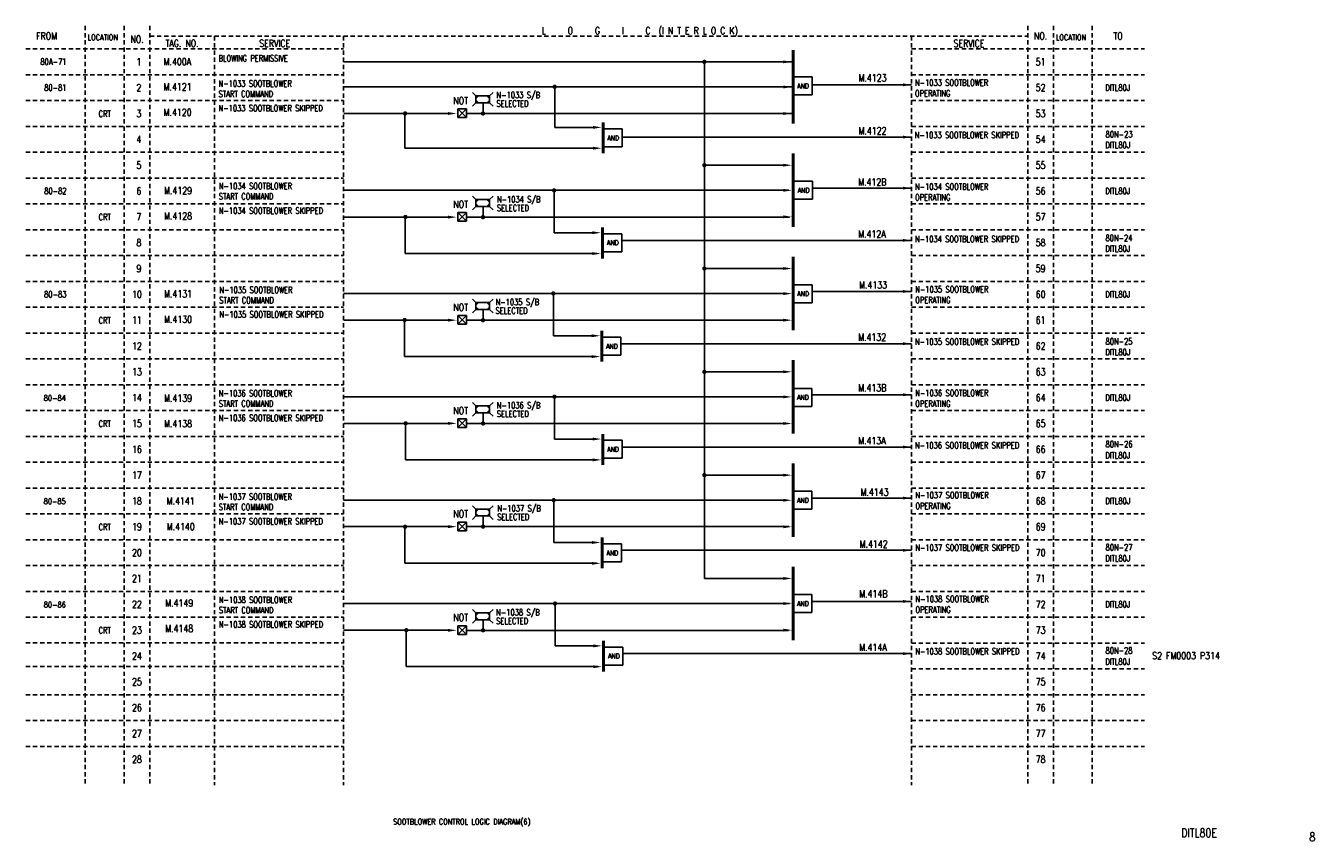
# Model space of a CAD drawing. Extents: x 11 to 460, y -301 to -17.
import ezdxf
from ezdxf.enums import TextEntityAlignment as Align

# ---------------------------------------------------------------- set-up
doc = ezdxf.new("R2010")
doc.units = 0
doc.header["$MEASUREMENT"] = 0
doc.linetypes.add('HIDDEN', pattern=[4, 1.5, -1, 1.5])
for name, color, linetype in [('CON', 4, 'CONTINUOUS'), ('DCS', 7, 'CONTINUOUS'), ('HID', 2, 'HIDDEN')]:
    doc.layers.add(name, color=color, linetype=linetype)
doc.styles.add('ROMANS', font='romans', dxfattribs={"width": 0.8})

# ---------------------------------------------------------------- blocks, each defined once
blk = doc.blocks.new('LEADER')
at = {"layer": 'CON'}
blk.add_solid([(0.85, -0.57), (0.85, -1.57), (3.85, -1.07)], dxfattribs=at)

msp = doc.modelspace()

# ---------------------------------------------------------------- linework, layer by layer
at = {"layer": 'CON'}
for p, q in [((121.34, -29.57), (278.09, -29.57)), ((247.13, -29.57), (247.13, -209.57)), ((284.69, -34.79), (278.34, -34.79)), ((284.69, -34.79), (284.69, -41.09)), ((121.34, -38.32), (278.09, -38.32)), ((167.48, -41.45), (166.28, -40.25)), ((172.28, -41.45), (173.48, -40.25)), ((194.97, -52.43), (194.97, -37.63)), ((284.62, -37.57), (319.34, -37.57)), ((167.48, -43.85), (166.28, -45.05)), ((167.48, -41.45), (167.48, -43.85)), ((172.28, -41.45), (167.48, -41.45)), ((167.48, -43.85), (172.28, -43.85)), ((169.99, -43.85), (169.99, -47.57)), ((172.28, -43.85), (172.28, -41.45)), ((172.28, -43.85), (173.48, -45.05)), ((284.69, -41.09), (278.34, -41.09)), ((157.81, -47.55), (121.42, -47.55)), ((142.78, -59.63), (142.78, -47.57)), ((161.17, -45.99), (164.17, -45.99)), ((164.17, -45.99), (161.17, -48.99)), ((161.17, -45.99), (164.17, -48.99)), ((161.17, -48.99), (161.17, -45.99)), ((164.17, -48.99), (161.17, -48.99)), ((164.17, -45.99), (164.17, -48.99)), ((278.09, -47.57), (164.17, -47.57)), ((194.97, -52.43), (209.53, -52.43)), ((218.48, -52.92), (212.13, -52.92)), ((218.48, -52.92), (218.48, -59.22)), ((218.56, -55.77), (319.34, -55.77)), ((142.78, -59.63), (209.85, -59.63)), ((218.48, -59.22), (212.13, -59.22)), ((247.13, -65.57), (276.14, -65.57)), ((284.88, -71.13), (278.54, -71.13)), ((284.88, -71.13), (284.88, -77.43)), ((121.34, -74.32), (276.58, -74.32)), ((167.48, -77.55), (166.28, -76.35)), ((172.28, -77.55), (173.48, -76.35)), ((194.76, -89.13), (194.76, -74.33)), ((284.88, -73.57), (319.34, -73.57)), ((167.48, -79.95), (166.28, -81.15)), ((167.48, -77.55), (167.48, -79.95)), ((172.28, -77.55), (167.48, -77.55)), ((167.48, -79.95), (172.28, -79.95)), ((169.99, -79.95), (169.99, -83.66)), ((172.28, -79.95), (172.28, -77.55)), ((172.28, -79.95), (173.48, -81.15)), ((284.88, -77.43), (278.54, -77.43)), ((157.81, -83.65), (121.35, -83.65)), ((142.9, -96.33), (142.9, -83.38)), ((161.17, -82.08), (164.17, -82.08)), ((164.17, -82.08), (161.17, -85.08)), ((161.17, -82.08), (164.17, -85.08)), ((161.17, -85.08), (161.17, -82.08)), ((164.17, -85.08), (161.17, -85.08)), ((164.17, -82.08), (164.17, -85.08)), ((276.77, -83.66), (164.17, -83.66)), ((194.76, -89.13), (209.32, -89.13)), ((218.35, -89.44), (212, -89.44)), ((218.35, -89.44), (218.35, -95.74)), ((218.34, -91.77), (319.34, -91.77)), ((142.9, -96.33), (209.63, -96.33)), ((218.35, -95.74), (212, -95.74)), ((247.13, -101.57), (276.08, -101.57)), ((284.7, -107.21), (278.35, -107.21)), ((284.7, -107.21), (284.7, -113.51)), ((121.34, -110.32), (275.96, -110.32)), ((167.48, -113.47), (166.28, -112.27)), ((172.28, -113.47), (173.48, -112.27)), ((194.5, -125.03), (194.5, -110.24)), ((284.71, -109.57), (319.34, -109.57)), ((167.48, -115.87), (166.28, -117.07)), ((167.48, -113.47), (167.48, -115.87)), ((172.28, -113.47), (167.48, -113.47)), ((167.48, -115.87), (172.28, -115.87)), ((169.99, -115.87), (169.99, -119.58)), ((172.28, -115.87), (172.28, -113.47)), ((172.28, -115.87), (173.48, -117.07)), ((284.7, -113.51), (278.35, -113.51)), ((157.81, -119.57), (121.52, -119.57)), ((142.64, -132.23), (142.64, -119.28)), ((161.17, -121), (161.17, -118)), ((161.17, -118), (164.17, -121)), ((164.17, -118), (161.17, -121)), ((161.17, -118), (164.17, -118)), ((164.17, -121), (161.17, -121)), ((164.17, -118), (164.17, -121)), ((276.28, -119.58), (164.17, -119.58)), ((194.5, -125.03), (209.06, -125.03)), ((218.06, -125.49), (211.71, -125.49)), ((218.06, -125.49), (218.06, -131.79)), ((218.05, -127.77), (319.34, -127.77)), ((142.64, -132.23), (209.38, -132.23)), ((218.06, -131.79), (211.71, -131.79)), ((247.13, -137.57), (276.08, -137.57)), ((284.64, -143.33), (278.3, -143.33)), ((284.64, -143.33), (284.64, -149.63)), ((121.34, -146.32), (275.64, -146.32)), ((194.86, -161.03), (194.86, -146.23)), ((284.6, -145.57), (319.34, -145.57)), ((167.48, -149.44), (166.28, -148.24)), ((167.48, -151.84), (166.28, -153.04)), ((172.28, -149.44), (167.48, -149.44)), ((167.48, -149.44), (167.48, -151.84)), ((167.48, -151.84), (172.28, -151.84)), ((169.99, -151.84), (169.99, -155.55)), ((172.28, -149.44), (173.48, -148.24)), ((172.28, -151.84), (172.28, -149.44)), ((172.28, -151.84), (173.48, -153.04)), ((284.64, -149.63), (278.3, -149.63)), ((157.81, -155.54), (121.42, -155.54)), ((143, -168.23), (143, -155.28)), ((161.17, -153.97), (164.17, -153.97)), ((164.17, -153.97), (161.17, -156.97)), ((161.17, -153.97), (164.17, -156.97)), ((161.17, -156.97), (161.17, -153.97)), ((164.17, -156.97), (161.17, -156.97)), ((164.17, -153.97), (164.17, -156.97)), ((276.4, -155.55), (164.17, -155.55)), ((194.86, -161.03), (209.42, -161.03)), ((218.43, -161.38), (212.08, -161.38)), ((218.43, -161.38), (218.43, -167.68)), ((218.43, -163.77), (319.34, -163.77)), ((143, -168.23), (209.74, -168.23)), ((218.43, -167.68), (212.08, -167.68)), ((247.13, -173.57), (275.7, -173.57)), ((284.62, -179.15), (278.27, -179.15)), ((284.62, -179.15), (284.62, -185.45)), ((121.34, -182.32), (275.96, -182.32)), ((194.64, -197.07), (194.64, -182.27)), ((284.62, -181.57), (319.34, -181.57)), ((167.48, -185.41), (166.28, -184.21)), ((167.48, -187.81), (166.28, -189.01)), ((167.48, -185.41), (167.48, -187.81)), ((172.28, -185.41), (167.48, -185.41)), ((167.48, -187.81), (172.28, -187.81)), ((169.99, -187.81), (169.99, -191.52)), ((172.28, -185.41), (173.48, -184.21)), ((172.28, -187.81), (172.28, -185.41)), ((172.28, -187.81), (173.48, -189.01)), ((284.62, -185.45), (278.27, -185.45)), ((157.81, -191.51), (121.35, -191.51)), ((142.78, -204.26), (142.78, -191.31)), ((161.17, -189.94), (164.17, -192.94)), ((164.17, -189.94), (161.17, -192.94)), ((161.17, -189.94), (164.17, -189.94)), ((161.17, -192.94), (161.17, -189.94)), ((164.17, -192.94), (161.17, -192.94)), ((164.17, -189.94), (164.17, -192.94)), ((276.59, -191.52), (164.17, -191.52)), ((194.64, -197.07), (209.2, -197.07)), ((218.22, -197.51), (211.87, -197.51)), ((218.22, -197.51), (218.22, -203.81)), ((218.23, -199.77), (319.34, -199.77)), ((142.78, -204.26), (209.52, -204.26)), ((218.22, -203.81), (211.87, -203.81)), ((247.13, -209.57), (275.6, -209.57)), ((284.63, -215.16), (278.29, -215.16)), ((284.63, -215.16), (284.63, -221.46)), ((121.34, -218.32), (276.77, -218.32)), ((195.08, -233.1), (195.08, -218.3)), ((284.64, -217.57), (319.34, -217.57)), ((167.48, -221.54), (166.28, -220.34)), ((167.48, -223.94), (166.28, -225.14)), ((172.28, -221.54), (167.48, -221.54)), ((167.48, -221.54), (167.48, -223.94)), ((167.48, -223.94), (172.28, -223.94)), ((169.99, -223.94), (169.99, -227.65)), ((172.28, -221.54), (173.48, -220.34)), ((172.28, -223.94), (172.28, -221.54)), ((172.28, -223.94), (173.48, -225.14)), ((284.63, -221.46), (278.29, -221.46)), ((157.81, -227.64), (121.33, -227.64)), ((143.22, -240.29), (143.22, -227.34)), ((161.17, -229.07), (161.17, -226.07)), ((164.17, -226.07), (161.17, -229.07)), ((161.17, -226.07), (164.17, -229.07)), ((161.17, -226.07), (164.17, -226.07)), ((164.17, -226.07), (164.17, -229.07)), ((276.48, -227.65), (164.17, -227.65)), ((164.17, -229.07), (161.17, -229.07)), ((195.08, -233.1), (209.64, -233.1)), ((218.76, -233.49), (212.41, -233.49)), ((218.76, -233.49), (218.76, -239.79)), ((218.74, -235.77), (319.34, -235.77)), ((143.22, -240.29), (209.96, -240.29)), ((218.76, -239.79), (212.41, -239.79))]:
    msp.add_line(p, q, dxfattribs=at)
at = {"layer": 'CON', "const_width": 1}
for points in [[(278.09, -25.46), (278.09, -51.12)], [(211.86, -50.58), (211.86, -61.42)], [(278.09, -61.46), (278.09, -87.12)], [(211.65, -87.28), (211.65, -98.12)], [(278.09, -97.46), (278.09, -123.12)], [(211.39, -123.18), (211.39, -134.02)], [(278.09, -133.46), (278.09, -159.12)], [(211.75, -159.18), (211.75, -170.02)], [(278.09, -169.46), (278.09, -195.12)], [(211.53, -195.21), (211.53, -206.05)], [(278.09, -205.46), (278.09, -231.12)], [(211.97, -231.24), (211.97, -242.08)]]:
    msp.add_lwpolyline(points, dxfattribs=at)
at = {"layer": 'CON', "const_width": 0.75}
for points in [[(246.75, -29.57, 1), (247.5, -29.57, 1)], [(194.58, -38.26, 1), (195.33, -38.26, 1)], [(142.46, -47.55, 1), (143.21, -47.55, 1)], [(169.61, -47.57, 1), (170.36, -47.57, 1)], [(246.75, -65.57, 1), (247.5, -65.57, 1)], [(194.38, -74.35, 1), (195.13, -74.35, 1)], [(142.54, -83.62, 1), (143.29, -83.62, 1)], [(169.61, -83.66, 1), (170.36, -83.66, 1)], [(246.75, -101.57, 1), (247.5, -101.57, 1)], [(194.13, -110.26, 1), (194.88, -110.26, 1)], [(142.29, -119.52, 1), (143.04, -119.52, 1)], [(169.61, -119.58, 1), (170.36, -119.58, 1)], [(246.75, -137.57, 1), (247.5, -137.57, 1)], [(194.49, -146.25, 1), (195.24, -146.25, 1)], [(142.65, -155.52, 1), (143.4, -155.52, 1)], [(169.61, -155.55, 1), (170.36, -155.55, 1)], [(246.75, -173.57, 1), (247.5, -173.57, 1)], [(194.27, -182.29, 1), (195.02, -182.29, 1)], [(142.43, -191.55, 1), (143.18, -191.55, 1)], [(169.61, -191.52, 1), (170.36, -191.52, 1)], [(194.71, -218.32, 1), (195.46, -218.32, 1)], [(142.87, -227.59, 1), (143.62, -227.59, 1)], [(169.61, -227.65, 1), (170.36, -227.65, 1)]]:
    msp.add_lwpolyline(points, format="xyb", close=True, dxfattribs=at)
at = {"layer": 'CON'}
for points in [[(274.65, -29.07), (274.65, -30.07), (277.65, -29.57)], [(274.65, -37.82), (274.65, -38.82), (277.65, -38.32)], [(316.34, -37.07), (316.34, -38.07), (319.34, -37.57)], [(168.68, -41.45), (167.48, -41.45), (167.48, -42.65)], [(167.48, -42.65), (167.48, -43.85), (168.68, -43.85)], [(171.08, -41.45), (172.28, -41.45), (172.28, -42.65)], [(172.28, -42.65), (172.28, -43.85), (171.08, -43.85)], [(274.65, -47.07), (274.65, -48.07), (277.65, -47.57)], [(208.3, -51.9), (208.3, -52.9), (211.3, -52.4)], [(316.34, -55.27), (316.34, -56.27), (319.34, -55.77)], [(274.65, -65.07), (274.65, -66.07), (277.65, -65.57)], [(274.65, -73.82), (274.65, -74.82), (277.65, -74.32)], [(316.34, -73.07), (316.34, -74.07), (319.34, -73.57)], [(168.68, -77.55), (167.48, -77.55), (167.48, -78.75)], [(167.48, -78.75), (167.48, -79.95), (168.68, -79.95)], [(171.08, -77.55), (172.28, -77.55), (172.28, -78.75)], [(172.28, -78.75), (172.28, -79.95), (171.08, -79.95)], [(274.65, -83.07), (274.65, -84.07), (277.65, -83.57)], [(208.09, -88.6), (208.09, -89.6), (211.09, -89.1)], [(316.34, -91.27), (316.34, -92.27), (319.34, -91.77)], [(274.65, -101.07), (274.65, -102.07), (277.65, -101.57)], [(274.65, -109.82), (274.65, -110.82), (277.65, -110.32)], [(316.34, -109.07), (316.34, -110.07), (319.34, -109.57)], [(168.68, -113.47), (167.48, -113.47), (167.48, -114.67)], [(167.48, -114.67), (167.48, -115.87), (168.68, -115.87)], [(171.08, -113.47), (172.28, -113.47), (172.28, -114.67)], [(172.28, -114.67), (172.28, -115.87), (171.08, -115.87)], [(274.65, -119.07), (274.65, -120.07), (277.65, -119.57)], [(207.83, -124.51), (207.83, -125.51), (210.83, -125.01)], [(316.34, -127.27), (316.34, -128.27), (319.34, -127.77)], [(274.65, -137.07), (274.65, -138.07), (277.65, -137.57)], [(274.65, -145.82), (274.65, -146.82), (277.65, -146.32)], [(316.34, -145.07), (316.34, -146.07), (319.34, -145.57)], [(168.68, -149.44), (167.48, -149.44), (167.48, -150.64)], [(167.48, -150.64), (167.48, -151.84), (168.68, -151.84)], [(171.08, -149.44), (172.28, -149.44), (172.28, -150.64)], [(172.28, -150.64), (172.28, -151.84), (171.08, -151.84)], [(274.65, -155.07), (274.65, -156.07), (277.65, -155.57)], [(208.19, -160.5), (208.19, -161.5), (211.19, -161)], [(316.34, -163.27), (316.34, -164.27), (319.34, -163.77)], [(274.65, -173.07), (274.65, -174.07), (277.65, -173.57)], [(274.65, -181.82), (274.65, -182.82), (277.65, -182.32)], [(316.34, -181.07), (316.34, -182.07), (319.34, -181.57)], [(168.68, -185.41), (167.48, -185.41), (167.48, -186.61)], [(167.48, -186.61), (167.48, -187.81), (168.68, -187.81)], [(171.08, -185.41), (172.28, -185.41), (172.28, -186.61)], [(172.28, -186.61), (172.28, -187.81), (171.08, -187.81)], [(274.65, -191.07), (274.65, -192.07), (277.65, -191.57)], [(207.97, -196.54), (207.97, -197.54), (210.97, -197.04)], [(316.34, -199.27), (316.34, -200.27), (319.34, -199.77)], [(274.65, -209.07), (274.65, -210.07), (277.65, -209.57)], [(274.65, -217.82), (274.65, -218.82), (277.65, -218.32)], [(316.34, -217.07), (316.34, -218.07), (319.34, -217.57)], [(168.68, -221.54), (167.48, -221.54), (167.48, -222.74)], [(167.48, -222.74), (167.48, -223.94), (168.68, -223.94)], [(171.08, -221.54), (172.28, -221.54), (172.28, -222.74)], [(172.28, -222.74), (172.28, -223.94), (171.08, -223.94)], [(274.65, -227.07), (274.65, -228.07), (277.65, -227.57)], [(208.41, -232.57), (208.41, -233.57), (211.41, -233.07)], [(316.34, -235.27), (316.34, -236.27), (319.34, -235.77)]]:
    msp.add_solid(points, dxfattribs=at)
at = {"layer": 'HID'}
for p, q in [((31.34, -17.06), (31.34, -277.6)), ((31.34, -17.06), (31.34, -281.57)), ((44.84, -17.06), (44.84, -277.6)), ((44.84, -17.06), (44.84, -281.57)), ((53.84, -17.06), (53.84, -277.6)), ((53.84, -17.06), (53.84, -281.57)), ((359.84, -17.06), (359.84, -281.57)), ((368.84, -17.06), (368.84, -281.57)), ((382.34, -17.06), (382.34, -281.57)), ((53.84, -20.57), (359.84, -20.57)), ((76.34, -20.57), (76.34, -277.6)), ((76.34, -20.57), (76.34, -281.57)), ((121.34, -20.57), (121.34, -281.57)), ((319.34, -20.57), (319.34, -281.57)), ((10.59, -25.07), (121.34, -25.07)), ((319.34, -25.07), (400.59, -25.07)), ((10.59, -34.07), (121.34, -34.07)), ((319.34, -34.07), (400.59, -34.07)), ((10.59, -43.07), (121.34, -43.07)), ((319.34, -43.07), (400.59, -43.07)), ((10.59, -52.07), (121.34, -52.07)), ((319.34, -52.07), (400.59, -52.07)), ((10.59, -61.07), (121.34, -61.07)), ((319.34, -61.07), (400.59, -61.07)), ((10.59, -70.07), (121.34, -70.07)), ((319.34, -70.07), (400.59, -70.07)), ((10.59, -79.07), (121.34, -79.07)), ((319.34, -79.07), (400.59, -79.07)), ((10.59, -88.07), (121.34, -88.07)), ((319.34, -88.07), (400.59, -88.07)), ((10.59, -97.07), (121.34, -97.07)), ((319.34, -97.07), (400.59, -97.07)), ((10.59, -106.07), (121.34, -106.07)), ((319.34, -106.07), (400.59, -106.07)), ((10.59, -115.07), (121.34, -115.07)), ((319.34, -115.07), (400.59, -115.07)), ((10.59, -124.07), (121.34, -124.07)), ((319.34, -124.07), (400.59, -124.07)), ((10.59, -133.07), (121.34, -133.07)), ((319.34, -133.07), (400.59, -133.07)), ((10.59, -142.07), (121.34, -142.07)), ((319.34, -142.07), (400.59, -142.07)), ((10.59, -151.07), (121.34, -151.07)), ((319.34, -151.07), (400.59, -151.07)), ((10.59, -160.07), (121.34, -160.07)), ((319.34, -160.07), (400.59, -160.07)), ((10.59, -169.07), (121.34, -169.07)), ((319.34, -169.07), (400.59, -169.07)), ((10.59, -178.07), (121.34, -178.07)), ((319.34, -178.07), (400.59, -178.07)), ((10.59, -187.07), (121.34, -187.07)), ((319.34, -187.07), (400.59, -187.07)), ((10.59, -196.07), (121.34, -196.07)), ((319.34, -196.07), (400.59, -196.07)), ((10.59, -205.07), (121.34, -205.07)), ((319.34, -205.07), (400.59, -205.07)), ((10.59, -214.07), (121.34, -214.07)), ((319.34, -214.07), (400.59, -214.07)), ((10.59, -223.07), (121.34, -223.07)), ((319.34, -223.07), (400.59, -223.07)), ((10.59, -232.05), (121.34, -232.05)), ((319.34, -232.07), (400.59, -232.07)), ((10.59, -240.3), (121.34, -240.3)), ((319.34, -241.07), (400.59, -241.07)), ((10.59, -250.07), (121.34, -250.07)), ((10.59, -250.07), (121.34, -250.07)), ((319.34, -250.07), (400.59, -250.07)), ((10.59, -259.07), (121.34, -259.07)), ((319.34, -259.07), (400.59, -259.07)), ((10.59, -268.07), (121.34, -268.07)), ((319.34, -268.07), (400.59, -268.07))]:
    msp.add_line(p, q, dxfattribs=at)

# ---------------------------------------------------------------- block references
at = {"layer": 'CON'}
for p in [(156.96, -46.49), (207.45, -58.59), (156.96, -82.59), (207.23, -95.29), (156.96, -118.5), (206.98, -131.2), (156.96, -154.47), (207.34, -167.19), (156.96, -190.45), (207.12, -203.23), (156.96, -226.58), (207.56, -239.26)]:
    msp.add_blockref('LEADER', p, dxfattribs=at)

# ---------------------------------------------------------------- texts
at = {"layer": 'CON', "style": 'ROMANS', "width": 0.8}
for s, height, p in [('L     O     G     I     C  (I N T E R L O C K)', 2.5, (224.63, -18.86)), ('FROM', 2.5, (17.84, -20.57)), ('NO.', 2.5, (49.39, -21.68)), ('TAG. NO. ', 2.5, (65.75, -23.12)), ('SERVICE', 2.5, (97.36, -23.12)), ('SERVICE', 2.5, (339.37, -23.16)), ('NO.', 2.5, (364.34, -20.57)), ('TO', 2.5, (391.34, -20.57)), (' 1', 2.5, (49.34, -29.57)), ('51', 2.5, (364.34, -29.57)), (' 2', 2.5, (49.34, -38.57)), ('AND', 1.75, (281.54, -37.94)), ('52', 2.5, (364.34, -38.57)), ('NOT', 2.5, (162.2, -43.09)), (' 3', 2.5, (49.34, -47.57)), ('53', 2.5, (364.34, -47.57)), (' 4', 2.5, (49.34, -56.57)), ('AND', 1.75, (215.33, -56.07)), ('54', 2.5, (364.34, -56.57)), (' 5', 2.5, (49.34, -65.57)), ('55', 2.5, (364.34, -65.57)), (' 6', 2.5, (49.34, -74.57)), ('AND', 1.75, (281.73, -74.28)), ('56', 2.5, (364.34, -74.57)), ('NOT', 2.5, (162.2, -79.19)), (' 7', 2.5, (49.34, -83.57)), ('57', 2.5, (364.34, -83.57)), (' 8', 2.5, (49.34, -92.57)), ('AND', 1.75, (215.2, -92.59)), ('58', 2.5, (364.34, -92.57)), (' 9', 2.5, (49.34, -101.57)), ('59', 2.5, (364.34, -101.57)), ('10', 2.5, (49.34, -110.57)), ('AND', 1.75, (281.55, -110.36)), ('60', 2.5, (364.34, -110.57)), ('NOT', 2.5, (162.2, -115.11)), ('11', 2.5, (49.34, -119.57)), ('61', 2.5, (364.34, -119.57)), ('12', 2.5, (49.34, -128.57)), ('AND', 1.75, (214.91, -128.64)), ('62', 2.5, (364.34, -128.57)), ('13', 2.5, (49.34, -137.57)), ('63', 2.5, (364.34, -137.57)), ('14', 2.5, (49.34, -146.57)), ('AND', 1.75, (281.49, -146.48)), ('64', 2.5, (364.34, -146.57)), ('NOT', 2.5, (162.2, -151.08)), ('15', 2.5, (49.34, -155.57)), ('65', 2.5, (364.34, -155.57)), ('16', 2.5, (49.34, -164.57)), ('AND', 1.75, (215.28, -164.53)), ('66', 2.5, (364.34, -164.57)), ('17', 2.5, (49.34, -173.57)), ('67', 2.5, (364.34, -173.57)), ('18', 2.5, (49.34, -182.57)), ('AND', 1.75, (281.47, -182.3)), ('68', 2.5, (364.34, -182.57)), ('NOT', 2.5, (162.2, -187.05)), ('19', 2.5, (49.34, -191.57)), ('69', 2.5, (364.34, -191.57)), ('20', 2.5, (49.34, -200.57)), ('AND', 1.75, (215.07, -200.66)), ('70', 2.5, (364.34, -200.57)), ('21', 2.5, (49.34, -209.57)), ('71', 2.5, (364.34, -209.57)), ('22', 2.5, (49.34, -218.57)), ('AND', 1.75, (281.48, -218.31)), ('72', 2.5, (364.34, -218.57)), ('NOT', 2.5, (162.2, -223.18)), ('23', 2.5, (49.34, -227.57)), ('73', 2.5, (364.34, -227.57)), ('24', 2.5, (49.34, -236.57)), ('AND', 1.75, (215.61, -236.64)), ('74', 2.5, (364.34, -236.57)), ('25', 2.5, (49.34, -245.57)), ('75', 2.5, (364.34, -245.57)), ('26', 2.5, (49.34, -254.57)), ('76', 2.5, (364.34, -254.57)), ('27', 2.5, (49.34, -263.57)), ('77', 2.5, (364.34, -263.57)), ('28', 2.5, (49.34, -272.57)), ('78', 2.5, (364.34, -272.57))]:
    msp.add_text(s, height=height, dxfattribs=at).set_placement(p, align=Align.MIDDLE)
at = {"layer": 'CON', "style": 'ROMANS'}
for s, height, width, p in [('LOCATION', 2, 0.8, (32.15, -22.64)), ('LOCATION', 2, 0.8, (369.65, -22.64)), ('80A-71', 2.2, 0.7, (15.7, -31.3)), ('BLOWING PERMISSIVE', 2.2, 0.7, (77.79, -30.07)), ('N-1033 SOOTBLOWER', 2.2, 0.7, (320.55, -38.57)), ('80-81', 2.2, 0.7, (17.02, -40.3)), ('START COMMAND', 2.2, 0.7, (77.79, -42.48)), ('N-1033 SOOTBLOWER', 2.2, 0.7, (77.79, -38.87)), ('N-1033 S/B', 2.2, 0.7, (174.67, -42.84)), ('OPERATING', 2.2, 0.7, (320.55, -42.32)), ('DITL80J', 2.2, 0.7, (386.9, -40.3)), ('N-1033 SOOTBLOWER SKIPPED', 2.2, 0.7, (77.79, -47.46)), ('SELECTED', 2.2, 0.7, (174.67, -45.84)), ('CRT', 2.2, 0.7, (35.97, -49.43)), ('80N-23', 2.2, 0.7, (387, -56.59)), ('N-1033 SOOTBLOWER SKIPPED', 2.2, 0.7, (320.48, -56.84)), ('DITL80J', 2.2, 0.7, (386.91, -60.33)), ('N-1034 SOOTBLOWER', 2.2, 0.7, (77.89, -74.6)), ('80-82', 2.2, 0.7, (17.03, -76.3)), ('START COMMAND', 2.2, 0.7, (77.88, -78.2)), ('N-1034 S/B', 2.2, 0.7, (174.83, -79.24)), ('OPERATING', 2.2, 0.7, (320.57, -78.54)), ('N-1034 SOOTBLOWER', 2.2, 0.7, (320.57, -74.8)), ('DITL80J', 2.2, 0.7, (386.89, -76.3)), ('N-1034 SOOTBLOWER SKIPPED', 2.2, 0.7, (77.89, -83.18)), ('SELECTED', 2.2, 0.7, (174.83, -82.24)), ('CRT', 2.2, 0.7, (35.97, -85.43)), ('80N-24', 2.2, 0.7, (386.96, -92.67)), ('N-1034 SOOTBLOWER SKIPPED', 2.2, 0.7, (320.52, -93.06)), ('DITL80J', 2.2, 0.7, (386.9, -96.39)), ('N-1035 SOOTBLOWER', 2.2, 0.7, (320.63, -110.58)), ('80-83', 2.2, 0.7, (17, -112.3)), ('START COMMAND', 2.2, 0.7, (78.04, -114.37)), ('N-1035 SOOTBLOWER', 2.2, 0.7, (78.05, -110.77)), ('N-1035 S/B', 2.2, 0.7, (174.35, -115.03)), ('OPERATING', 2.2, 0.7, (320.63, -114.32)), ('DITL80J', 2.2, 0.7, (386.89, -112.3)), ('N-1035 SOOTBLOWER SKIPPED', 2.2, 0.7, (78.05, -119.35)), ('SELECTED', 2.2, 0.7, (174.35, -118.03)), ('CRT', 2.2, 0.7, (35.97, -121.43)), ('N-1035 SOOTBLOWER SKIPPED', 2.2, 0.7, (320.58, -128.84)), ('80N-25', 2.2, 0.7, (386.98, -128.76)), ('DITL80J', 2.2, 0.7, (386.91, -132.48)), ('80-84', 2, 0.8, (16.88, -148.3)), ('START COMMAND', 2.2, 0.7, (77.88, -150.39)), ('N-1036 SOOTBLOWER', 2.2, 0.7, (77.88, -146.78)), ('N-1036 S/B', 2.2, 0.7, (174.78, -150.97)), ('OPERATING', 2.2, 0.7, (320.63, -150.46)), ('N-1036 SOOTBLOWER', 2.2, 0.7, (320.63, -146.71)), ('DITL80J', 2.2, 0.7, (386.91, -148.3)), ('N-1036 SOOTBLOWER SKIPPED', 2.2, 0.7, (77.88, -155.37)), ('SELECTED', 2.2, 0.7, (174.78, -153.97)), ('CRT', 2.2, 0.7, (35.97, -157.43)), ('80N-26', 2.2, 0.7, (386.99, -164.54)), ('N-1036 SOOTBLOWER SKIPPED', 2.2, 0.7, (320.58, -164.97)), ('DITL80J', 2.2, 0.7, (386.9, -168.45)), ('N-1037 SOOTBLOWER', 2.2, 0.7, (320.69, -182.31)), ('80-85', 2, 0.8, (16.84, -184.3)), ('START COMMAND', 2.2, 0.7, (77.85, -186.45)), ('N-1037 SOOTBLOWER', 2.2, 0.7, (77.85, -182.85)), ('N-1037 S/B', 2.2, 0.7, (174.94, -186.86)), ('OPERATING', 2.2, 0.7, (320.69, -186.06)), ('DITL80J', 2.2, 0.7, (386.91, -184.3)), ('N-1037 SOOTBLOWER SKIPPED', 2.2, 0.7, (77.85, -191.43)), ('SELECTED', 2.2, 0.7, (174.94, -189.87)), ('CRT', 2.2, 0.7, (35.97, -193.43)), ('80N-27', 2.2, 0.7, (386.98, -200.5)), ('N-1037 SOOTBLOWER SKIPPED', 2.2, 0.7, (320.64, -200.58)), ('DITL80J', 2.2, 0.7, (386.92, -204.31)), ('N-1038 SOOTBLOWER', 2.2, 0.7, (320.71, -218.48)), ('80-86', 2, 0.8, (16.88, -220.3)), ('START COMMAND', 2.2, 0.7, (77.9, -222.38)), ('N-1038 SOOTBLOWER', 2.2, 0.7, (77.9, -218.78)), ('OPERATING', 2.2, 0.7, (320.71, -222.23)), ('DITL80J', 2.2, 0.7, (386.9, -220.3)), ('N-1038 SOOTBLOWER SKIPPED', 2.2, 0.7, (77.9, -227.37)), ('SELECTED', 2.2, 0.7, (174.55, -226.15)), ('N-1038 S/B', 2.2, 0.7, (174.55, -223.15)), ('CRT', 2.2, 0.7, (35.97, -229.43)), ('80N-28', 2.2, 0.7, (386.98, -236.44)), ('N-1038 SOOTBLOWER SKIPPED', 2.2, 0.7, (320.66, -236.74)), ('DITL80J', 2.2, 0.7, (386.9, -240.34))]:
    msp.add_text(s, height=height, dxfattribs=dict(at, width=width)).set_placement(p, align=Align.BOTTOM_LEFT)
at = {"layer": 'CON', "lineweight": 9, "style": 'ROMANS', "width": 0.8}
msp.add_text('SOOTBLOWER CONTROL LOGIC DIAGRAM(6)', height=2, dxfattribs=at).set_placement((138.65, -294.33), align=Align.MIDDLE_LEFT)
for s, p in [('DITL80E', (413.37, -300.59)), ('8', (458.05, -302.02))]:
    msp.add_text(s, height=3, dxfattribs=at).set_placement(p, align=Align.BOTTOM_LEFT)
at = {"layer": 'DCS', "style": 'ROMANS', "width": 0.8}
for s, p in [('M.400A', (58.64, -31.51)), ('M.4123', (300.85, -37.15)), ('M.4121', (58.64, -40.27)), ('M.4120', (58.64, -49.15)), ('M.4122', (300.85, -55.59)), ('M.412B', (300.73, -73.45)), ('M.4129', (58.79, -76.42)), ('M.4128', (58.79, -85.29)), ('M.412A', (300.73, -91.57)), ('M.4133', (301.05, -109.3)), ('M.4131', (58.79, -112.4)), ('M.4130', (58.79, -121.27)), ('M.4132', (300.73, -127.5)), ('M.413B', (300.73, -145.13)), ('M.4139', (58.79, -148.77)), ('M.4138', (58.79, -157.64)), ('M.413A', (300.73, -163.56)), ('M.4143', (301.58, -181.49)), ('M.4141', (59.7, -184.58)), ('M.4140', (59.72, -193.55)), ('M.4142', (301.26, -199.6)), ('M.414B', (301.1, -216.91)), ('M.4149', (59.2, -220.14)), ('M.4148', (59.2, -229.02)), ('M.414A', (301.1, -235.59))]:
    msp.add_text(s, height=2.5, dxfattribs=at).set_placement(p, align=Align.BOTTOM_LEFT)
at = {"layer": 'DCS', "lineweight": 15, "style": 'ROMANS', "width": 0.8}
msp.add_text('S2 FM0003 P314', height=2.5, dxfattribs=at).set_placement((403.25, -238.49), align=Align.BOTTOM_LEFT)

doc.saveas('drawing.dxf')
